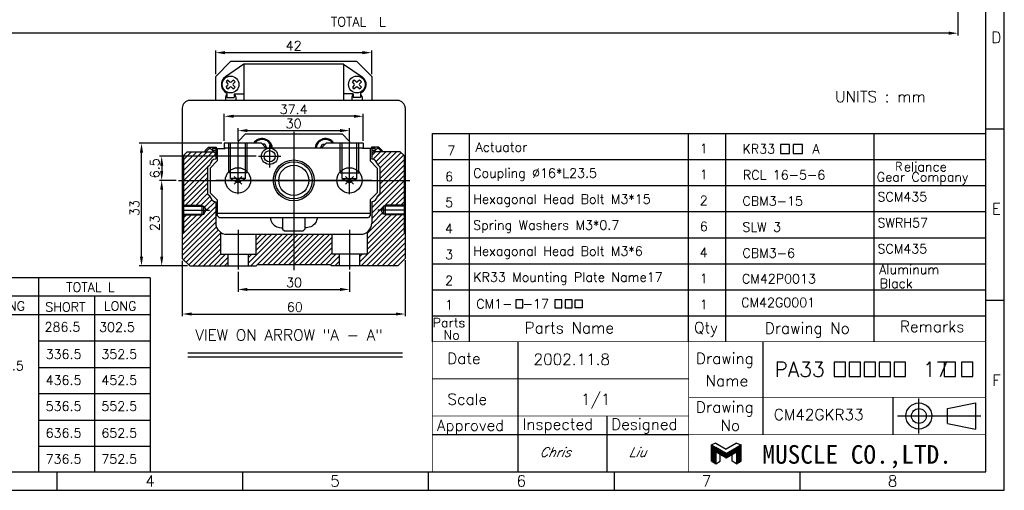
# Model space of a CAD drawing. Extents: x -109 to 595, y -21 to 266.
# Tile 4 of 6: x 36 to 301, y -21 to 105. Entities that reach past the tile are written whole.
import ezdxf
from ezdxf.enums import TextEntityAlignment as Align
from ezdxf.lldxf.tags import DXFTag

# ---------------------------------------------------------------- set-up
doc = ezdxf.new("R2010")
doc.units = 0
doc.header["$MEASUREMENT"] = 0
for name, color, linetype in [('1', 7, 'Continuous'), ('Center', 1, 'CENTER'), ('Dims', 6, 'Continuous'), ('Object', 7, 'Continuous')]:
    doc.layers.add(name, color=color, linetype=linetype)
doc.styles.add('Roman', font='scripts.shx', dxfattribs={"oblique": 10, "bigfont": 'bigfont.shx'})
doc.styles.get("Standard").update_dxf_attribs({"font": 'simplex.shx', "bigfont": 'BIGFONT.shx'})
tags = doc.linetypes.add('CENTER', pattern=[17.5, 13, -1.5, 1.5, -1.5]).pattern_tags.tags
tags[10:11] = [DXFTag(74, 4), DXFTag(75, 0), DXFTag(340, '0'), DXFTag(46, 1.0), DXFTag(50, 0.0), DXFTag(44, 0.0), DXFTag(45, 0.0)]
tags[8:9] = [DXFTag(74, 4), DXFTag(75, 0), DXFTag(340, '0'), DXFTag(46, 1.0), DXFTag(50, 0.0), DXFTag(44, 0.0), DXFTag(45, 0.0)]
tags[6:7] = [DXFTag(74, 4), DXFTag(75, 0), DXFTag(340, '0'), DXFTag(46, 1.0), DXFTag(50, 0.0), DXFTag(44, 0.0), DXFTag(45, 0.0)]
tags[4:5] = [DXFTag(74, 4), DXFTag(75, 0), DXFTag(340, '0'), DXFTag(46, 1.0), DXFTag(50, 0.0), DXFTag(44, 0.0), DXFTag(45, 0.0)]
tags = doc.linetypes.add('DASHED', pattern=[3.5, 2, -1.5]).pattern_tags.tags
tags[6:7] = [DXFTag(74, 4), DXFTag(75, 0), DXFTag(340, '0'), DXFTag(46, 1.0), DXFTag(50, 0.0), DXFTag(44, 0.0), DXFTag(45, 0.0)]
tags[4:5] = [DXFTag(74, 4), DXFTag(75, 0), DXFTag(340, '0'), DXFTag(46, 1.0), DXFTag(50, 0.0), DXFTag(44, 0.0), DXFTag(45, 0.0)]
doc.dimstyles.get("Standard").update_dxf_attribs({"dimtxt": 2.5, "dimasz": 2.5, "dimexe": 0.625, "dimexo": 0.625, "dimtad": 1, "dimdec": 3, "dimdsep": 46, "dimtxsty": 'Standard', "dimcen": 2.5, "dimazin": 2, "dimtfac": 1, "dimtdec": 3, "dimtmove": 0, "dimatfit": 3, "dimfxl": 1, "dimtolj": 1, "dimtzin": 0, "dimarcsym": 0})

# ---------------------------------------------------------------- blocks, each defined once
blk = doc.blocks.new('*D36')
at = {"layer": 'Defpoints', "color": 0}
for p in [(288.84, 135.68), (-91.28, 134.68), (-91.28, 101.69)]:
    blk.add_point(p, dxfattribs=at)
at = {"layer": 'Dims', "color": 0, "lineweight": -2}
for p, q in [((-91.28, 134.05), (-91.28, 101.07)), ((288.84, 135.05), (288.84, 101.07)), ((286.34, 101.69), (-88.78, 101.69))]:
    blk.add_line(p, q, dxfattribs=at)
at = {"layer": 'Dims', "color": 0}
for points in [[(-88.78, 102.11), (-88.78, 101.28), (-91.28, 101.69)], [(286.34, 102.11), (286.34, 101.28), (288.84, 101.69)]]:
    blk.add_solid(points, dxfattribs=at)
at = {"layer": 'Dims', "color": 0, "insert": (127.4, 104.78), "char_height": 2.5, "attachment_point": 5}
blk.add_mtext('\\A1;TOTAL  L', dxfattribs=at)
blk = doc.blocks.new('A$C76C73055')
at = {"layer": '1', "linetype": 'Continuous'}
for p, q in [((1.5, 7.02), (0, 6.39)), ((1.5, 7.02), (5, 5)), ((8.5, 7.02), (5, 5)), ((8.5, 7.02), (10, 6.39)), ((0, 0.87), (0, 6.39)), ((0, 6.39), (1.5, 5.52)), ((0, 6.19), (0.34, 6.19)), ((0, 5.99), (0.68, 5.99)), ((0, 5.79), (1.03, 5.79)), ((0, 5.59), (1.37, 5.59)), ((0, 5.39), (1.72, 5.39)), ((0, 5.19), (2.07, 5.19)), ((0, 4.99), (2.41, 4.99)), ((0, 4.79), (2.76, 4.79)), ((0, 4.59), (3.11, 4.59)), ((0, 4.39), (3.45, 4.39)), ((0, 4.19), (3.8, 4.19)), ((0, 3.99), (1.5, 3.99)), ((0, 3.79), (1.5, 3.79)), ((0, 3.59), (1.5, 3.59)), ((0, 3.39), (1.5, 3.39)), ((5, 3.5), (1.5, 5.52)), ((1.5, 4.02), (1.5, 0)), ((5, 2), (1.5, 4.02)), ((1.55, 3.99), (4.15, 3.99)), ((1.89, 3.79), (4.49, 3.79)), ((2.24, 3.59), (4.84, 3.59)), ((2.59, 3.39), (7.41, 3.39)), ((5, 3.5), (8.5, 5.52)), ((5, 2), (8.5, 4.02)), ((5.16, 3.59), (7.76, 3.59)), ((5.51, 3.79), (8.1, 3.79)), ((5.85, 3.99), (8.45, 3.99)), ((6.2, 4.19), (10, 4.19)), ((6.55, 4.39), (10, 4.39)), ((6.89, 4.59), (10, 4.59)), ((7.24, 4.79), (10, 4.79)), ((7.59, 4.99), (10, 4.99)), ((7.93, 5.19), (10, 5.19)), ((8.28, 5.39), (10, 5.39)), ((10, 6.39), (8.5, 5.52)), ((8.5, 4.02), (8.5, 0)), ((8.5, 3.99), (10, 3.99)), ((8.5, 3.79), (10, 3.79)), ((8.5, 3.59), (10, 3.59)), ((8.5, 3.39), (10, 3.39)), ((8.62, 5.59), (10, 5.59)), ((8.97, 5.79), (10, 5.79)), ((9.32, 5.99), (10, 5.99)), ((9.66, 6.19), (10, 6.19)), ((10, 0.87), (10, 6.39)), ((0, 3.19), (1.5, 3.19)), ((0, 2.99), (1.5, 2.99)), ((0, 2.79), (1.5, 2.79)), ((0, 2.59), (1.5, 2.59)), ((0, 2.39), (1.5, 2.39)), ((0, 2.19), (1.5, 2.19)), ((0, 1.99), (1.5, 1.99)), ((0, 1.79), (1.5, 1.79)), ((0, 1.59), (1.5, 1.59)), ((0, 1.39), (1.5, 1.39)), ((0, 1.19), (1.5, 1.19)), ((0, 0.99), (1.5, 0.99)), ((1.5, 0), (0, 0.87)), ((0.13, 0.79), (1.5, 0.79)), ((0.47, 0.59), (1.5, 0.59)), ((0.82, 0.39), (1.5, 0.39)), ((1.17, 0.19), (1.5, 0.19)), ((1.5, 0), (3, 0.87)), ((2.93, 3.19), (7.07, 3.19)), ((3, 0.87), (3, 3.16)), ((3.28, 2.99), (6.72, 2.99)), ((3.63, 2.79), (6.37, 2.79)), ((3.97, 2.59), (6.03, 2.59)), ((4.32, 2.39), (5.68, 2.39)), ((4.67, 2.19), (5.33, 2.19)), ((7, 0.87), (7, 3.16)), ((8.5, 0), (7, 0.87)), ((8.5, 3.19), (10, 3.19)), ((8.5, 2.99), (10, 2.99)), ((8.5, 2.79), (10, 2.79)), ((8.5, 2.59), (10, 2.59)), ((8.5, 2.39), (10, 2.39)), ((8.5, 2.19), (10, 2.19)), ((8.5, 1.99), (10, 1.99)), ((8.5, 1.79), (10, 1.79)), ((8.5, 1.59), (10, 1.59)), ((8.5, 1.39), (10, 1.39)), ((8.5, 1.19), (10, 1.19)), ((8.5, 0.99), (10, 0.99)), ((8.5, 0), (10, 0.87)), ((8.5, 0.79), (9.87, 0.79)), ((8.5, 0.59), (9.53, 0.59)), ((8.5, 0.39), (9.18, 0.39)), ((8.5, 0.19), (8.83, 0.19))]:
    blk.add_line(p, q, dxfattribs=at)
blk = doc.blocks.new('*D46')
at = {"layer": 'Defpoints', "color": 0}
for p in [(69.02, 72.07), (91.31, 72.07), (82.01, 39.07)]:
    blk.add_point(p, dxfattribs=at)
at = {"layer": 'Dims', "color": 0, "lineweight": -2}
for p, q in [((90.68, 72.07), (68.39, 72.07)), ((69.02, 41.57), (69.02, 69.57)), ((81.38, 39.07), (68.39, 39.07))]:
    blk.add_line(p, q, dxfattribs=at)
at = {"layer": 'Dims', "color": 0}
for points in [[(68.6, 69.57), (69.43, 69.57), (69.02, 72.07)], [(68.6, 41.57), (69.43, 41.57), (69.02, 39.07)]]:
    blk.add_solid(points, dxfattribs=at)
at = {"layer": 'Dims', "color": 0, "insert": (67.14, 54.59), "char_height": 2.5, "attachment_point": 5, "rotation": 90}
blk.add_mtext('\\A1;33', dxfattribs=at)
blk = doc.blocks.new('*D47')
at = {"layer": 'Defpoints', "color": 0}
for p in [(79, 62.07), (74.46, 39.07), (82.01, 39.07)]:
    blk.add_point(p, dxfattribs=at)
at = {"layer": 'Dims', "color": 0, "lineweight": -2}
for p, q in [((78.37, 62.07), (73.83, 62.07)), ((74.46, 59.57), (74.46, 41.57)), ((81.38, 39.07), (73.83, 39.07))]:
    blk.add_line(p, q, dxfattribs=at)
at = {"layer": 'Dims', "color": 0}
for points in [[(74.04, 59.57), (74.87, 59.57), (74.46, 62.07)], [(74.04, 41.57), (74.87, 41.57), (74.46, 39.07)]]:
    blk.add_solid(points, dxfattribs=at)
at = {"layer": 'Dims', "color": 0, "insert": (72.58, 50.57), "char_height": 2.5, "attachment_point": 5, "rotation": 90}
blk.add_mtext('\\A1;23', dxfattribs=at)
blk = doc.blocks.new('*D48')
at = {"layer": 'Defpoints', "color": 0}
for p in [(100.51, 68.57), (74.46, 62.07), (79, 62.07)]:
    blk.add_point(p, dxfattribs=at)
at = {"layer": 'Dims', "color": 0, "lineweight": -2}
for p, q in [((99.88, 68.57), (73.83, 68.57)), ((74.46, 66.07), (74.46, 64.57)), ((78.37, 62.07), (73.83, 62.07))]:
    blk.add_line(p, q, dxfattribs=at)
at = {"layer": 'Dims', "color": 0}
for points in [[(74.04, 66.07), (74.87, 66.07), (74.46, 68.57)], [(74.04, 64.57), (74.87, 64.57), (74.46, 62.07)]]:
    blk.add_solid(points, dxfattribs=at)
at = {"layer": 'Dims', "color": 0, "insert": (72.58, 65.32), "char_height": 2.5, "attachment_point": 5, "rotation": 90}
blk.add_mtext('\\A1;6.5', dxfattribs=at)
blk = doc.blocks.new('*D49')
at = {"layer": 'Defpoints', "color": 0}
for p in [(80.01, 41.07), (140.01, 41.21), (140.01, 26.1)]:
    blk.add_point(p, dxfattribs=at)
at = {"layer": 'Dims', "color": 0, "lineweight": -2}
for p, q in [((80.01, 40.45), (80.01, 25.48)), ((140.01, 40.58), (140.01, 25.48)), ((82.51, 26.1), (137.51, 26.1))]:
    blk.add_line(p, q, dxfattribs=at)
at = {"layer": 'Dims', "color": 0}
for points in [[(82.51, 26.52), (82.51, 25.69), (80.01, 26.1)], [(137.51, 26.52), (137.51, 25.69), (140.01, 26.1)]]:
    blk.add_solid(points, dxfattribs=at)
at = {"layer": 'Dims', "color": 0, "insert": (110.32, 27.98), "char_height": 2.5, "attachment_point": 5}
blk.add_mtext('\\A1;60', dxfattribs=at)
blk = doc.blocks.new('*D50')
at = {"layer": 'Defpoints', "color": 0}
for p in [(95.01, 38.05), (125.01, 38.05), (125.01, 32.71)]:
    blk.add_point(p, dxfattribs=at)
at = {"layer": 'Dims', "color": 0, "lineweight": -2}
for p, q in [((95.01, 37.42), (95.01, 32.09)), ((125.01, 37.42), (125.01, 32.09)), ((97.51, 32.71), (122.51, 32.71))]:
    blk.add_line(p, q, dxfattribs=at)
at = {"layer": 'Dims', "color": 0}
for points in [[(97.51, 33.13), (97.51, 32.3), (95.01, 32.71)], [(122.51, 33.13), (122.51, 32.3), (125.01, 32.71)]]:
    blk.add_solid(points, dxfattribs=at)
at = {"layer": 'Dims', "color": 0, "insert": (110.09, 34.59), "char_height": 2.5, "attachment_point": 5}
blk.add_mtext('\\A1;30', dxfattribs=at)
blk = doc.blocks.new('*D51')
at = {"layer": 'Defpoints', "color": 0}
for p in [(125.01, 75.47), (95.01, 72.07), (125.01, 72.07)]:
    blk.add_point(p, dxfattribs=at)
at = {"layer": 'Dims', "color": 0, "lineweight": -2}
for p, q in [((95.01, 72.7), (95.01, 76.1)), ((97.51, 75.47), (122.51, 75.47)), ((125.01, 72.7), (125.01, 76.1))]:
    blk.add_line(p, q, dxfattribs=at)
at = {"layer": 'Dims', "color": 0}
for points in [[(97.51, 75.89), (97.51, 75.06), (95.01, 75.47)], [(122.51, 75.89), (122.51, 75.06), (125.01, 75.47)]]:
    blk.add_solid(points, dxfattribs=at)
at = {"layer": 'Dims', "color": 0, "insert": (109.98, 77.35), "char_height": 2.5, "attachment_point": 5}
blk.add_mtext('\\A1;30', dxfattribs=at)
blk = doc.blocks.new('*D52')
at = {"layer": 'Defpoints', "color": 0}
for p in [(91.31, 79.32), (91.31, 72.07), (128.71, 72.07)]:
    blk.add_point(p, dxfattribs=at)
at = {"layer": 'Dims', "color": 0, "lineweight": -2}
for p, q in [((91.31, 72.7), (91.31, 79.95)), ((128.71, 72.7), (128.71, 79.95)), ((126.21, 79.32), (93.81, 79.32))]:
    blk.add_line(p, q, dxfattribs=at)
at = {"layer": 'Dims', "color": 0}
for points in [[(93.81, 79.74), (93.81, 78.91), (91.31, 79.32)], [(126.21, 79.74), (126.21, 78.91), (128.71, 79.32)]]:
    blk.add_solid(points, dxfattribs=at)
at = {"layer": 'Dims', "color": 0, "insert": (109.98, 81.2), "char_height": 2.5, "attachment_point": 5}
blk.add_mtext('\\A1;37.4', dxfattribs=at)
blk = doc.blocks.new('*D53')
at = {"layer": 'Defpoints', "color": 0}
for p in [(131.01, 96.45), (89.01, 90.07), (131.01, 90.07)]:
    blk.add_point(p, dxfattribs=at)
at = {"layer": 'Dims', "color": 0, "lineweight": -2}
for p, q in [((89.01, 90.7), (89.01, 97.07)), ((91.51, 96.45), (128.51, 96.45)), ((131.01, 90.7), (131.01, 97.07))]:
    blk.add_line(p, q, dxfattribs=at)
at = {"layer": 'Dims', "color": 0}
for points in [[(91.51, 96.87), (91.51, 96.03), (89.01, 96.45)], [(128.51, 96.87), (128.51, 96.03), (131.01, 96.45)]]:
    blk.add_solid(points, dxfattribs=at)
at = {"layer": 'Dims', "color": 0, "insert": (110.01, 98.32), "char_height": 2.5, "attachment_point": 5}
blk.add_mtext('\\A1;42', dxfattribs=at)

msp = doc.modelspace()

# ---------------------------------------------------------------- hatches: boundary and pattern name
at = {"layer": 'Object'}
h = msp.add_hatch(dxfattribs=at)
h.set_pattern_fill('ANSI31', color=256, scale=8, style=0)
h.paths.add_polyline_path([(87.4983, 66.3719, -0.34737688), (88.9449, 67.8185), (89.0098, 67.8834), (89.0098, 69.2737), (88.5098, 69.7737), (86.3102, 69.7737), (86.3099, 69.7734), (86.3096, 69.7737), (81.31, 69.7737), (80.3099, 68.7736), (80.3099, 62.0737), (86.8099, 62.0737), (86.8099, 65.6835)])
h.paths.add_polyline_path([(80.3099, 62.0737), (80.3099, 55.1402), (85.8099, 55.1402), (85.8099, 55.1401), (86.4256, 54.0737), (86.4257, 54.0737), (85.8099, 53.007), (85.8099, 53.0072), (80.3099, 53.0072), (80.3099, 48.1735), (80.0098, 47.8735), (80.0098, 41.0739), (82.01, 39.0737), (92.2598, 39.0737), (92.2598, 42.1737), (90.2598, 42.1737), (90.2598, 48.137, -0.24153136), (89.0098, 50.5737), (89.0098, 56.2739), (88.9572, 56.3265, -0.35160647), (87.4969, 57.7869), (86.8099, 58.4739), (86.8099, 62.0737)])
h.paths.add_polyline_path([(99.7598, 47.5737), (99.7598, 42.1737), (97.7598, 42.1737), (97.7598, 39.0737), (99.8599, 39.0737), (100.2099, 39.4237), (110.0098, 39.4237), (110.0098, 47.5737)])
h.paths.add_polyline_path([(110.0098, 39.4237), (119.8101, 39.4237), (120.1601, 39.0737), (122.2601, 39.0737), (122.26, 42.174), (120.26, 42.174), (120.2599, 47.5737), (110.0098, 47.5737)])
h.paths.add_polyline_path([(129.76, 42.1742), (127.76, 42.1742), (127.7601, 39.0737), (138.0098, 39.0737), (140.0098, 41.0737), (140.0098, 47.8733), (139.71, 48.1731), (139.71, 53.0072), (134.21, 53.0072), (134.21, 53.0073), (133.5943, 54.0737), (133.5942, 54.0737), (134.21, 55.1403), (134.21, 55.1402), (139.71, 55.1402), (139.71, 62.0737), (133.21, 62.0737), (133.21, 58.4739), (132.5231, 57.787, -0.35166467), (131.0624, 56.3265), (131.0098, 56.2739), (131.0098, 50.5737, -0.24153035), (129.7599, 48.137)])
h.paths.add_polyline_path([(133.7098, 69.7737), (133.7095, 69.7733), (133.7091, 69.7737), (131.5099, 69.7737), (131.0098, 69.2737), (131.0098, 67.8837), (131.075, 67.8185, -0.34746245), (132.5217, 66.3714), (133.21, 65.6831), (133.21, 62.0737), (139.71, 62.0737), (139.71, 68.7736), (138.7099, 69.7737)])

# ---------------------------------------------------------------- linework, layer by layer
at = {"linetype": 'DASHED'}
for p, q in [((92.5098, 64.0737), (92.5098, 72.0737)), ((93.0098, 62.5737), (93.0098, 72.0737)), ((97.0098, 62.5737), (97.0098, 72.0737)), ((97.5098, 64.0737), (97.5098, 72.0737)), ((122.5098, 64.0737), (122.5098, 72.0737)), ((123.0098, 62.5737), (123.0098, 72.0737)), ((127.0098, 62.5737), (127.0098, 72.0737)), ((127.5098, 64.0737), (127.5098, 72.0737)), ((97.5098, 64.0737), (92.5098, 64.0737)), ((122.5098, 64.0737), (127.5098, 64.0737)), ((97.0098, 62.5737), (93.0098, 62.5737)), ((93.0098, 62.5737), (95.0098, 61.419)), ((97.0093, 62.5732), (95.0098, 61.4195)), ((123.0098, 62.5737), (127.0098, 62.5737)), ((123.0104, 62.5732), (125.0098, 61.4195)), ((127.0098, 62.5737), (125.0098, 61.419)), ((80.3099, 55.3737), (85.3099, 55.3737)), ((85.3099, 52.7737), (85.3099, 55.3737)), ((139.7098, 55.3737), (134.7098, 55.3737)), ((134.7098, 52.7737), (134.7098, 55.3737)), ((80.3099, 52.7737), (85.3099, 52.7737)), ((139.7098, 52.7737), (134.7098, 52.7737))]:
    msp.add_line(p, q, dxfattribs=at)
at = {"layer": 'Center'}
for p, q in [((110.0098, 75.1191), (110.0098, 37.9316)), ((95.0098, 58.3743), (95.0098, 72.0737)), ((125.0098, 58.3743), (125.0098, 72.0737)), ((103.5098, 71.5737), (103.5098, 65.5737)), ((100.5098, 68.5737), (106.5098, 68.5737)), ((78.9982, 62.0737), (141.3012, 62.0737)), ((79.8421, 54.0737), (87.3692, 54.0737)), ((140.1778, 54.0737), (132.6507, 54.0737)), ((95.0098, 48.7901), (95.0098, 38.0467)), ((125.0098, 48.7901), (125.0098, 38.0467)), ((278.3242, -6.0995), (278.3242, 3.4005))]:
    msp.add_line(p, q, dxfattribs=at)
at = {"layer": 'Center', "ltscale": 0.5}
for p, q in [((131.0098, 62.0737), (89.0098, 62.0737)), ((272.5742, -1.3495), (295.04, -1.3495))]:
    msp.add_line(p, q, dxfattribs=at)
at = {"layer": 'Dims'}
msp.add_lwpolyline([(-108.6695, -21.3495), (301.3305, -21.3495), (301.3305, 265.6505), (-108.6695, 265.6505)], close=True, dxfattribs=at)
at = {"layer": 'Object', "ltscale": 10}
for p, q in [((93.0098, 94.0737), (89.0098, 90.0737)), ((127.0098, 94.0737), (93.0098, 94.0737)), ((127.0098, 94.0737), (131.0098, 90.0737)), ((89.0098, 83.5737), (89.0098, 90.0737)), ((147.3305, 74.6505), (296.3305, 74.6505)), ((147.3305, 18.6505), (147.3305, 74.6505)), ((157.3305, 18.6505), (157.3305, 74.6505)), ((216.3305, 18.6505), (216.3305, 74.6505)), ((226.3305, 18.6505), (226.3305, 74.6505)), ((266.3305, 18.6505), (266.3305, 74.6505)), ((147.3305, 67.6505), (296.3305, 67.6505)), ((147.3305, 60.6505), (296.3305, 60.6505)), ((147.3305, 53.6505), (296.3305, 53.6505)), ((147.3305, 46.6505), (296.3305, 46.6505)), ((147.3305, 39.6505), (296.3305, 39.6505)), ((41.3305, 35.8658), (41.3305, -16.3495)), ((71.3305, 35.8658), (71.3305, -16.3495)), ((147.3305, 32.6505), (296.3305, 32.6505)), ((147.3305, 25.6505), (296.3305, 25.6505)), ((170.3305, 18.6505), (170.3305, -1.3495)), ((236.3305, 18.6505), (236.3305, -6.3495)), ((271.3305, 3.6505), (271.3305, -6.3495)), ((170.3305, -1.3495), (170.3305, -16.3495)), ((194.3305, -1.3495), (194.3305, -16.3495)), ((147.3305, -6.3495), (216.3305, -6.3495))]:
    msp.add_line(p, q, dxfattribs=at)
at = {"layer": 'Object'}
for p, q in [((96.6098, 93.3737), (91.596, 89.9355)), ((96.6098, 93.3737), (96.6098, 83.5737)), ((123.4098, 93.3737), (96.6098, 93.3737)), ((123.4098, 93.3737), (128.4237, 89.9355)), ((123.4098, 93.3737), (123.4098, 83.5737)), ((91.8038, 88.5847), (92.3027, 88.0858)), ((91.8038, 87.1627), (92.3027, 87.6616)), ((92.2988, 89.0797), (92.7977, 88.5808)), ((93.222, 88.5808), (93.7209, 89.0797)), ((93.7169, 88.0858), (94.2158, 88.5847)), ((93.7169, 87.6616), (94.2158, 87.1627)), ((126.3027, 88.0858), (125.8038, 88.5847)), ((126.3027, 87.6616), (125.8038, 87.1627)), ((126.7977, 88.5808), (126.2988, 89.0797)), ((127.7209, 89.0797), (127.222, 88.5808)), ((128.2158, 88.5847), (127.7169, 88.0858)), ((128.2158, 87.1627), (127.7169, 87.6616)), ((131.0098, 90.0737), (131.0098, 83.5737)), ((92.0098, 85.5824), (92.0098, 84.3737)), ((92.2988, 86.6677), (92.7977, 87.1666)), ((93.222, 87.1666), (93.7209, 86.6677)), ((94.0098, 85.3737), (96.6098, 85.3737)), ((94.0098, 85.3737), (94.0098, 84.3737)), ((126.0098, 85.3737), (123.4098, 85.3737)), ((126.0098, 85.3737), (126.0098, 84.3737)), ((126.7977, 87.1666), (126.2988, 86.6677)), ((127.7209, 86.6677), (127.222, 87.1666)), ((128.0098, 85.5824), (128.0098, 84.3737)), ((138.0098, 83.5737), (82.0098, 83.5737)), ((92.0098, 84.3737), (94.0098, 84.3737)), ((128.0098, 84.3737), (126.0098, 84.3737)), ((80.0098, 81.5737), (80.0098, 47.8737)), ((140.0098, 81.5737), (140.0098, 47.8737)), ((97.0098, 74.5737), (95.0098, 72.5737)), ((97.0098, 74.5737), (123.0098, 74.5737)), ((123.0098, 74.5737), (125.0098, 72.5737)), ((296.3305, 75.9838), (301.3305, 75.9838)), ((91.3099, 72.0737), (91.3099, 70.6737)), ((101.3101, 72.0737), (91.3099, 72.0737)), ((95.0098, 72.5737), (95.0098, 72.0737)), ((102.5101, 70.8737), (101.3101, 72.0737)), ((117.5097, 70.8737), (118.7098, 72.0738)), ((128.71, 72.0737), (118.7098, 72.0737)), ((125.0098, 72.5737), (125.0098, 72.0737)), ((128.71, 72.0737), (128.71, 70.6737)), ((80.3099, 68.7736), (81.3099, 69.7736)), ((81.3099, 69.7737), (88.5098, 69.7737)), ((86.0975, 69.9857), (86.3097, 69.7736)), ((87.0856, 70.9735), (86.0978, 69.9857)), ((87.2099, 70.6734), (86.31, 69.7735)), ((87.0858, 70.9737), (89.1099, 70.9737)), ((87.21, 70.6737), (87.5098, 70.6737)), ((88.11, 70.0737), (87.51, 70.6738)), ((88.1099, 70.6737), (91.5098, 70.6737)), ((88.1099, 70.6737), (88.1099, 70.0737)), ((88.1099, 70.0737), (89.0098, 70.0737)), ((88.5099, 69.7737), (89.01, 69.2736)), ((89.0098, 70.6737), (89.0098, 67.8837)), ((89.1099, 70.9737), (89.1099, 70.6737)), ((89.41, 70.6737), (89.41, 67.2935)), ((91.3099, 70.8737), (128.71, 70.8737)), ((91.5098, 70.8737), (91.5098, 70.6737)), ((128.5098, 70.8737), (128.5098, 70.6737)), ((131.91, 70.6737), (128.5098, 70.6737)), ((130.6099, 70.6737), (130.6099, 67.2937)), ((130.91, 70.9737), (130.91, 70.6737)), ((132.9342, 70.9737), (130.91, 70.9737)), ((131.0098, 70.6737), (131.0098, 67.8837)), ((131.91, 70.0737), (131.0098, 70.0737)), ((131.5098, 69.7736), (131.0099, 69.2737)), ((138.7099, 69.7737), (131.5098, 69.7737)), ((131.9096, 70.0735), (132.5095, 70.6734)), ((131.91, 70.6737), (131.91, 70.0737)), ((132.8099, 70.6737), (132.5098, 70.6737)), ((132.8095, 70.6733), (133.7095, 69.7733)), ((132.9341, 70.9737), (133.922, 69.9858)), ((133.7098, 69.7737), (133.922, 69.9858)), ((139.7099, 68.7737), (138.7099, 69.7737)), ((80.3099, 68.7737), (80.3099, 48.1737)), ((86.81, 65.6836), (87.4982, 66.3718)), ((87.51, 65.3937), (89.41, 67.2937)), ((88.9447, 67.8183), (89.01, 67.8836)), ((132.5098, 65.3938), (130.6099, 67.2937)), ((131.0751, 67.8184), (131.0098, 67.8837)), ((133.2096, 65.6835), (132.5214, 66.3717)), ((139.71, 68.7737), (139.71, 48.1737)), ((86.8099, 65.6837), (86.8099, 58.4739)), ((87.5098, 65.3937), (87.5098, 58.7639)), ((132.5098, 65.3937), (132.5098, 58.7637)), ((133.21, 65.6837), (133.21, 58.4737)), ((93.9491, 63.1341), (96.0704, 61.0127)), ((93.9493, 61.0129), (96.0706, 63.1342)), ((123.9492, 63.1344), (126.0705, 61.013)), ((123.9494, 61.0132), (126.0707, 63.1345)), ((86.8099, 58.4739), (87.4969, 57.7868)), ((87.5101, 58.7636), (89.41, 56.8637)), ((132.5099, 58.7636), (130.6099, 56.8637)), ((133.2098, 58.4736), (132.523, 57.7869)), ((88.9573, 56.3265), (89.0101, 56.2737)), ((89.0098, 56.2737), (89.0098, 50.5737)), ((89.41, 56.8605), (89.41, 52.5737)), ((130.6099, 56.8637), (130.6099, 52.5737)), ((131.0625, 56.3265), (131.0096, 56.2737)), ((131.0098, 56.2737), (131.0098, 50.5737)), ((80.3099, 55.1402), (85.8099, 55.1402)), ((85.8098, 55.1402), (86.4257, 54.0736)), ((85.8099, 53.0072), (85.8099, 55.1402)), ((85.8099, 53.007), (86.4257, 54.0736)), ((89.41, 53.2737), (130.6099, 53.2737)), ((134.2101, 55.1404), (133.5943, 54.0738)), ((134.2101, 53.0071), (133.5943, 54.0738)), ((134.21, 55.1402), (134.21, 53.0072)), ((139.71, 55.1402), (134.21, 55.1402)), ((80.3099, 53.0072), (85.8099, 53.0072)), ((89.41, 52.5735), (89.91, 52.0736)), ((89.91, 52.0737), (130.1099, 52.0737)), ((107.0098, 52.0737), (107.0098, 48.9737)), ((113.0098, 52.0737), (113.0098, 48.9737)), ((130.6098, 52.5736), (130.1098, 52.0737)), ((139.71, 53.0072), (134.21, 53.0072)), ((80.0098, 47.8737), (80.0098, 41.0737)), ((80.31, 48.1736), (80.01, 47.8736)), ((90.2598, 48.137), (90.2598, 42.1737)), ((107.0101, 48.974), (107.5101, 48.474)), ((107.5098, 48.4737), (112.5098, 48.4737)), ((112.5099, 48.4737), (113.0098, 48.9736)), ((129.7599, 48.1375), (129.76, 42.1742)), ((139.7096, 48.1736), (140.0096, 47.8736)), ((140.0098, 47.8737), (140.0098, 41.0737)), ((92.0098, 47.5737), (128.0098, 47.5737)), ((99.7598, 47.5737), (99.7598, 42.1737)), ((120.2599, 47.574), (120.26, 42.174)), ((80.0101, 41.0737), (82.0099, 39.0739)), ((90.2598, 42.1737), (99.7598, 42.1737)), ((92.2598, 42.1737), (92.2598, 39.0737)), ((97.7598, 42.1737), (97.7598, 39.0737)), ((129.76, 42.1742), (120.26, 42.174)), ((122.26, 42.174), (122.2601, 39.074)), ((127.76, 42.1742), (127.7601, 39.0742)), ((140.0097, 41.0736), (138.0097, 39.0736)), ((82.0098, 39.0737), (99.8599, 39.0737)), ((100.2098, 39.4236), (99.8598, 39.0736)), ((100.21, 39.4237), (119.8099, 39.4237)), ((119.81, 39.4238), (120.16, 39.0738)), ((138.0098, 39.0737), (120.16, 39.0737)), ((71.3305, 35.8658), (-103.6695, 35.8658)), ((71.3305, 30.8658), (11.3305, 30.8658)), ((56.3305, 30.8658), (56.3305, -16.3495)), ((296.3305, 29.8172), (301.3305, 29.8172)), ((71.3305, 25.8658), (-103.6695, 25.8658)), ((41.3305, 18.8658), (71.3305, 18.8658)), ((81.5204, 15.6093), (139.3285, 15.6093)), ((81.5204, 14.6093), (139.3285, 14.6093)), ((71.3305, 11.6505), (41.3305, 11.6505)), ((71.3305, 4.6505), (41.3305, 4.6505)), ((293.5639, 2.1505), (293.5639, -4.8495)), ((71.3305, -2.5648), (41.3305, -2.5648)), ((71.3305, -9.5648), (41.3305, -9.5648)), ((46.3305, -21.3495), (46.3305, -16.3495)), ((96.3305, -21.3495), (96.3305, -16.3495)), ((146.3305, -21.3495), (146.3305, -16.3495)), ((196.3305, -21.3495), (196.3305, -16.3495)), ((246.3305, -21.3495), (246.3305, -16.3495))]:
    msp.add_line(p, q, dxfattribs=at)
at = {"layer": 'Object', "ltscale": 0.5}
for p, q in [((91.6098, 84.5737), (91.6098, 83.5737)), ((94.4098, 84.5737), (94.4098, 83.5737)), ((125.6098, 84.5737), (125.6098, 83.5737)), ((128.4098, 84.5737), (128.4098, 83.5737)), ((286.0639, 0.6505), (293.5639, 2.1505)), ((286.0639, -3.3495), (286.0639, 0.6505)), ((286.0639, -3.3495), (293.5639, -4.8495))]:
    msp.add_line(p, q, dxfattribs=at)
at = {"layer": 'Object'}
for points in [[(-103.6695, -16.3495), (296.3305, -16.3495), (296.3305, 260.6505), (-103.6695, 260.6505)], [(241.0321, 69.2716), (243.5321, 69.2716), (243.5321, 71.7716), (241.0321, 71.7716)], [(244.5152, 69.2716), (247.0152, 69.2716), (247.0152, 71.7716), (244.5152, 71.7716)], [(169.8086, 27.7572), (171.6741, 27.7572), (171.6741, 29.8868), (169.8086, 29.8868)], [(180.3213, 27.7572), (182.1868, 27.7572), (182.1868, 29.8868), (180.3213, 29.8868)], [(183.0683, 27.7572), (184.9338, 27.7572), (184.9338, 29.8868), (183.0683, 29.8868)], [(187.6809, 27.7572), (185.8153, 27.7572), (185.8153, 29.8868), (187.6809, 29.8868)], [(255.5029, 9.2769), (258.5487, 9.2769), (258.5487, 13.1305), (255.5029, 13.1305)], [(259.5487, 9.2769), (262.5945, 9.2769), (262.5945, 13.1305), (259.5487, 13.1305)], [(263.5945, 9.2769), (266.6402, 9.2769), (266.6402, 13.1305), (263.5945, 13.1305)], [(267.6402, 9.2769), (270.686, 9.2769), (270.686, 13.1305), (267.6402, 13.1305)], [(271.686, 9.2769), (274.7318, 9.2769), (274.7318, 13.1305), (271.686, 13.1305)], [(285.1356, 9.2769), (288.1814, 9.2769), (288.1814, 13.1305), (285.1356, 13.1305)], [(289.8011, 9.2769), (292.8469, 9.2769), (292.8469, 13.1305), (289.8011, 13.1305)]]:
    msp.add_lwpolyline(points, close=True, dxfattribs=at)
for points in [[(102.78, 70.8737), (102.2315, 71.8237), (101.5601, 71.8237)], [(117.2397, 70.8737), (117.7882, 71.8237), (118.4596, 71.8237)]]:
    msp.add_lwpolyline(points, dxfattribs=at)
for points in [[(103.6321, 52.0742, 0.09813979), (104.2004, 50.5774, 0.15919962), (105.4353, 49.5844, 0.08792461), (107.0095, 49.2785)], [(116.3878, 52.0742, -0.09814009), (115.8196, 50.5774, -0.1591992), (114.5847, 49.5844, -0.08792508), (113.0104, 49.2785)]]:
    msp.add_lwpolyline(points, format="xyb", dxfattribs=at)
at = {"layer": 'Object', "ltscale": 10, "const_width": 0.2}
for points in [[(296.3305, 18.6505), (147.3305, 18.6505), (147.3305, -16.3495)], [(216.3305, 18.6505), (216.3305, -16.3495)], [(147.3305, 8.6505), (216.3305, 8.6505)], [(216.3305, 3.6505), (296.3305, 3.6505)], [(147.3305, -1.3495), (216.3305, -1.3495)], [(216.3305, -6.3495), (296.3305, -6.3495)]]:
    msp.add_lwpolyline(points, dxfattribs=at)
at = {"layer": 'Object'}
for centre, radius in [((93.0098, 87.8737), 2.25), ((127.0098, 87.8737), 2.25), ((103.5098, 68.5737), 2.2), ((103.5098, 68.5737), 1.5), ((110.0098, 62.0737), 5.5), ((110.0098, 62.0737), 5), ((95.0097, 62.0734), 3.4), ((110.0098, 62.0737), 4.05), ((125.0098, 62.0737), 3.4)]:
    msp.add_circle(centre, radius, dxfattribs=at)
at = {"layer": 'Object', "ltscale": 0.5}
for radius in [3.5, 2]:
    msp.add_circle((278.3242, -1.3495), radius, dxfattribs=at)
at = {"layer": 'Object'}
for centre, radius, start, end in [((93.0098, 87.8737), 2.5, 124.439994, 246.421822), ((93.0098, 87.8737), 1.4, 120.522488, 149.477512), ((92.0906, 87.8737), 0.3, 315, 45), ((93.0098, 88.7929), 0.3, 225, 315), ((93.9291, 87.8737), 0.3, 135, 225), ((93.0098, 87.8737), 1.4, 30.522488, 59.477512), ((127.0098, 87.8737), 1.4, 120.522488, 149.477512), ((126.0906, 87.8737), 0.3, 315, 45), ((127.0098, 88.7929), 0.3, 225, 315), ((127.9291, 87.8737), 0.3, 135, 225), ((127.0098, 87.8737), 1.4, 30.522488, 59.477512), ((127.0098, 87.8737), 2.5, 293.578178, 55.560006), ((93.0098, 87.8737), 1.4, 210.522488, 239.477512), ((93.0098, 86.9544), 0.3, 45, 135), ((93.0098, 87.8737), 1.4, 300.522488, 329.477512), ((127.0098, 87.8737), 1.4, 210.522488, 239.477512), ((127.0098, 86.9544), 0.3, 45, 135), ((127.0098, 87.8737), 1.4, 300.522488, 329.477512), ((82.0098, 81.5737), 2, 89.999982, 179.99996), ((138.0098, 81.5737), 2, 0.000014, 89.999982), ((101.5098, 70.5737), 2.75, 6.263298, 146.94427), ((101.5098, 70.5737), 2.5, 6.892526, 143.130104), ((118.5098, 70.5737), 2.75, 33.05573, 173.736702), ((118.5098, 70.5737), 2.5, 36.869896, 173.107474), ((89.137, 66.1797), 1.65, 96.690562, 173.30944), ((130.8829, 66.1797), 1.65, 6.690508, 83.312988), ((89.137, 57.9667), 1.65, 186.25615, 263.74302), ((130.8829, 57.9667), 1.65, 276.25702, 353.74302), ((92.0098, 50.5737), 3, 179.99996, 270.00006), ((128.0098, 50.5737), 3, 270.00002, 359.99996)]:
    msp.add_arc(centre, radius, start, end, dxfattribs=at)
at = {"layer": 'Object', "ltscale": 0.5}
for centre, start, end in [((92.1098, 84.5737), 101.536959, 180), ((93.9098, 84.5737), 0, 78.463041), ((126.1098, 84.5737), 101.536959, 180), ((127.9098, 84.5737), 0, 78.463041)]:
    msp.add_arc(centre, 0.5, start, end, dxfattribs=at)

# ---------------------------------------------------------------- block references
at = {"layer": 'Object', "ltscale": 10, "xscale": 0.8000000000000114, "yscale": 0.8000000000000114, "zscale": 0.8}
msp.add_blockref('A$C76C73055', (222.4554, -14.2446), dxfattribs=at)

# ---------------------------------------------------------------- texts
at = {"layer": 'Object'}
for s, p in [('D', (299.2013, 99.0672)), ('E', (299.2013, 52.9005)), ('F', (299.2013, 6.7338)), ('4', (71.3255, -20.3495)), ('5', (121.1271, -20.3495)), ('6', (171.2759, -20.3495)), ('7', (221.187, -20.3495)), ('8', (271.2429, -20.3495))]:
    msp.add_text(s, height=3, dxfattribs=at).set_placement(p, align=Align.CENTER)
for s, height, p in [('UNITS : mm', 3, (255.7638, 83.1153)), ('Actuator', 2.5, (158.9761, 69.7856)), ('1', 2.5, (219.3421, 69.4211)), ('KR33     A', 2.5, (230.8264, 69.3201)), ('7', 2.5, (151.3625, 68.856)), ('Ｒeliance', 2.5, (271.5372, 64.4851)), ('6', 2.5, (150.7697, 61.856)), ('Coupling %%C16*L23.5', 2.5, (158.3287, 62.7856)), ('1', 2.5, (219.3421, 62.4211)), ('RCL 16-5-6', 2.5, (230.954, 62.281)), ('Gear Company', 2.5, (266.9976, 61.75)), ('Hexagonal Head Bolt M3*15', 2.5, (158.3287, 55.7856)), ('SCM435', 2.5, (267.1808, 56.4225)), ('5', 2.5, (150.7697, 54.856)), ('2', 2.5, (219.3421, 55.4211)), ('CBM3-15', 2.5, (230.8264, 55.2654)), ('Spring Washers M3*0.7', 2.5, (158.3287, 48.7856)), ('6', 2.5, (219.3421, 48.4211)), ('SLW 3', 2.5, (230.8264, 48.2654)), ('SWRH57', 2.5, (267.1808, 49.4225)), ('4', 2.5, (150.7697, 47.856)), ('3', 2.5, (150.7697, 40.856)), ('Hexagonal Head Bolt M3*6', 2.5, (158.3287, 41.7856)), ('4', 2.5, (219.3421, 41.4211)), ('CBM3-6', 2.5, (230.8264, 41.2654)), ('SCM435', 2.5, (267.1808, 42.4225)), ('KR33 Mounting Plate Name17', 2.5, (158.3287, 34.7856)), ('Aluminum', 2.5, (267.6461, 36.845)), ('2', 2.5, (150.7697, 33.856)), ('1', 2.5, (219.3421, 34.4211)), ('CM42P0013', 2.5, (230.6834, 34.3559)), ('Black', 2.5, (267.7501, 33.103)), ('1', 2.5, (150.7673, 27.3469)), ('CM1-\u3000-17', 2.5, (159.1545, 27.5553)), ('1', 2.5, (219.3421, 27.4211)), ('CM42G0001', 2.5, (230.4774, 27.9581)), ('Parts ', 2.5, (147.3971, 22.5284)), ('Parts Name', 3, (172.197, 20.8969)), ('Qty', 3, (217.7751, 20.9467)), ('Remarks ', 3, (273.226, 21.2242)), ('VIEW ON ARROW "A - A"', 3, (83.4842, 18.9445)), ('No', 2.5, (150.3173, 19.2131)), ('Date', 3, (151.3305, 12.6505)), ('2002.11.8', 3, (174.5806, 12.398)), ('PA33   \u3000    17', 4, (239.444, 9.2135)), (' Scale', 3, (149.3305, 1.6505)), ('CM42GKR33', 3, (239.2712, -2.4764)), ('Approved', 3, (148.5469, -5.3495)), ('Inspected', 3, (171.6191, -5.0646)), ('Designed', 3, (195.4765, -5.0646))]:
    msp.add_text(s, height=height, dxfattribs=at).set_placement(p)
at = {"layer": 'Object', "ltscale": 10}
for s, p in [('Drawing No', (236.8404, 20.789)), ('Drawing', (218.3026, 12.6505)), ('Name', (220.9079, 6.6505)), ('1/1', (187.3305, 1.6505)), ('Drawing', (218.3026, -0.4491)), ('No', (224.9079, -5.3495))]:
    msp.add_text(s, height=3, dxfattribs=at).set_placement(p)
at = {"layer": 'Object', "ltscale": 0.5, "style": 'Roman', "oblique": 10}
for s, p in [('Chris', (176.1812, -12.3245)), ('Liu', (200.1812, -12.3245))]:
    msp.add_text(s, height=2.5, dxfattribs=at).set_placement(p)
at = {"layer": 'Object', "char_height": 2.5, "attachment_point": 1}
for s, insert in [('TOTAL L', (48.7359, 34.5701)), ('LONG', (28.891, 29.5041)), ('SHORT', (43.1037, 29.242)), ('LONG', (58.891, 29.5041)), ('286.5', (42.9211, 23.8798)), ('302.5', (57.604, 23.8223)), ('336.5', (43.2084, 16.5408)), ('352.5', (58.2084, 16.5408)), ('76.5', (29.8204, 13.4194)), ('436.5', (43.2084, 9.5408)), ('452.5', (58.2084, 9.5408)), ('536.5', (43.2084, 2.5408)), ('552.5', (58.2084, 2.5408)), ('636.5', (43.2084, -4.6745)), ('652.5', (58.2084, -4.6745)), ('736.5', (43.2084, -11.6745)), ('752.5', (58.2084, -11.6745))]:
    msp.add_mtext(s, dxfattribs=dict(at, insert=insert))
at = {"layer": 'Object', "ltscale": 10, "insert": (236.1883, -9.1873), "char_height": 5, "width": 61.8205, "attachment_point": 1}
msp.add_mtext('\\fＭＳ ゴシック|b0|i0|c128|p49;MUSCLE CO.,LTD.', dxfattribs=at)

# ---------------------------------------------------------------- dimensions: what is measured, and where the dimension line sits
at = {"layer": 'Dims'}
dim = msp.add_linear_dim(base=(-91.2774, 101.6939), p1=(288.8429, 135.6789), p2=(-91.2774, 134.6789), text='TOTAL  L', dimstyle='Standard', override={"dimtmove": 2}, dxfattribs=at)
dim.commit()
dim.dimension.update_dxf_attribs({"geometry": '*D36', "text_midpoint": (127.3955, 104.7806)})
for base, p1, p2, picture, middle in [((131.0098, 96.449), (89.0098, 90.0737), (131.0098, 90.0737), '*D53', (110.0098, 98.324)), ((91.3099, 79.3218), (128.71, 72.0737), (91.3099, 72.0737), '*D52', (109.9797, 79.3218)), ((125.0098, 75.4745), (95.0098, 72.0737), (125.0098, 72.0737), '*D51', (109.9797, 75.4745)), ((140.0098, 26.1021), (80.0098, 41.0737), (140.0098, 41.2069), '*D49', (110.321, 26.1021)), ((125.0098, 32.7121), (95.0098, 38.0467), (125.0098, 38.0467), '*D50', (110.0928, 32.7121))]:
    dim = msp.add_linear_dim(base=base, p1=p1, p2=p2, dimstyle='Standard', dxfattribs=at)
    dim.commit()
    dim.dimension.update_dxf_attribs({"geometry": picture, "text_midpoint": middle})
for base, p1, p2, picture, middle in [((69.0182, 72.0737), (82.0098, 39.0737), (91.3099, 72.0737), '*D46', (69.0182, 54.5934)), ((74.4561, 62.0737), (100.5098, 68.5737), (78.9982, 62.0737), '*D48', (72.5811, 65.3237)), ((74.4561, 39.0737), (78.9982, 62.0737), (82.0098, 39.0737), '*D47', (72.5811, 50.5737))]:
    dim = msp.add_linear_dim(base=base, p1=p1, p2=p2, angle=90, dimstyle='Standard', dxfattribs=at)
    dim.commit()
    dim.dimension.update_dxf_attribs({"geometry": picture, "text_midpoint": middle})

doc.saveas('drawing.dxf')
